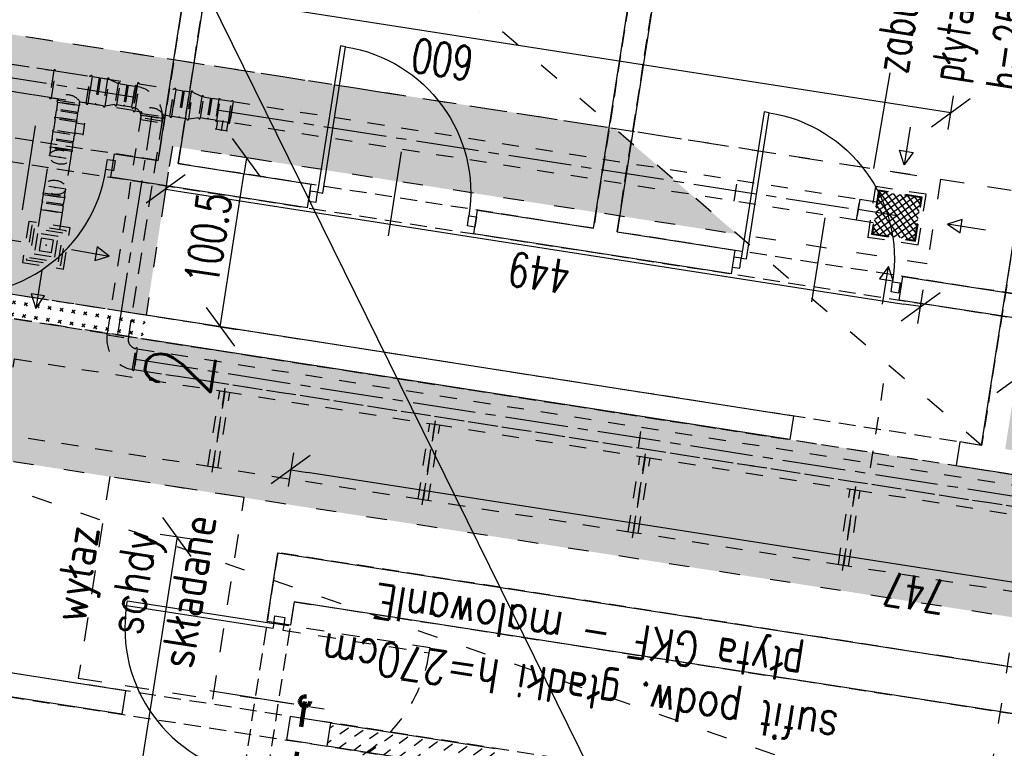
# Model space of a CAD drawing. Extents: x -38969 to 27108, y -24488 to 212598.
# Tile 144 of 256: x -8620 to -8041, y 35693 to 36121. Entities that reach past the tile are written whole.
import ezdxf
from ezdxf import colors
from ezdxf.entities.mleader import LeaderData, LeaderLine
from ezdxf.math import Vec2, Vec3

# ---------------------------------------------------------------- set-up
doc = ezdxf.new("R2010")
doc.units = 0
doc.header["$LTSCALE"] = 100
doc.header["$MEASUREMENT"] = 0
for name, pattern in [('0.5_0.5', [1, 0.5, -0.5]), ('0.7_0.7', [1.4, 0.7, -0.7]), ('ACAD_ISO03W100', [30, 12, -18]), ('CENTER', [0.55, 0.37, -0.06, 0.06, -0.06]), ('DASHED22', [0.15, 0.1, -0.05])]:
    doc.linetypes.add(name, pattern=pattern)
doc.layers.get('0').update_dxf_attribs({"linetype": 'CONTINUOUS'})
doc.layers.get('DEFPOINTS').update_dxf_attribs({"linetype": 'CONTINUOUS'})
for name, color, linetype in [('F_0-DIM', 6, 'CONTINUOUS'), ('F_0-MUR', 3, 'CONTINUOUS'), ('F_0-MUR istn', 200, 'CONTINUOUS'), ('F_0-NR POM', 3, 'CONTINUOUS'), ('F_0-POW', 123, 'DASHED22'), ('F_0-STOLARKA', 6, 'CONTINUOUS'), ('F_1-HAT', 6, 'CONTINUOUS'), ('F_1-mur', 3, 'CONTINUOUS'), ('F_1-MUR istn', 200, 'CONTINUOUS'), ('F_1-MUR wyburzany', 252, 'CONTINUOUS'), ('F_1-NR POM', 3, 'CONTINUOUS'), ('F_1-POMOCNICZA', 2, 'CONTINUOUS'), ('F_1-POW', 2, 'DASHED22'), ('F_1-sufit podw', 252, 'CONTINUOUS'), ('F_1-sufity TXT', 123, 'CONTINUOUS'), ('F_1-TXT', 123, 'CONTINUOUS'), ('F_1-WEN_WYC1-_OSIE', 2, 'CENTER'), ('F_1-WEN_WYC1-_ZLICZAC', 6, 'CONTINUOUS'), ('F_1-WENTYLACJA', 2, 'CONTINUOUS'), ('t_1-TXT', 123, 'CONTINUOUS')]:
    doc.layers.add(name, color=color, linetype=linetype)
doc.layers.add('F_0-MUR wyburzany', color=7, linetype='CONTINUOUS', true_color=0x888b74)
doc.layers.add('F_0-zw', color=7, linetype='CONTINUOUS', true_color=0x2424ff)
doc.styles.add('ROMANS', font='ROMANS.shx', dxfattribs={"width": 0.8})
doc.styles.get("Standard").update_dxf_attribs({"font": 'romans.shx', "width": 0.7})
doc.dimstyles.new('DIM100', dxfattribs={"dimscale": 10, "dimtxt": 2, "dimasz": 1, "dimexe": 0, "dimexo": 0, "dimgap": 0.5, "dimtad": 1, "dimdec": 4, "dimrnd": 0.5, "dimdsep": 46, "dimtxsty": 'Standard', "dimblk1": 'TICK1', "dimblk2": 'TICK1', "dimsah": 1, "dimcen": 0, "dimse1": 1, "dimse2": 1, "dimclrd": 6, "dimclre": 6, "dimclrt": 123, "dimadec": 0, "dimazin": 0, "dimtfac": 1, "dimtdec": 4, "dimtmove": 2, "dimatfit": 3, "dimldrblk": 'TICK1', "dimfxl": 1, "dimtolj": 1, "dimarcsym": 0})
pattern_1 = [(162.14471, (-7298.9845, 21519.5906), (-4.8908185, -4.9907935), [0, -6.25])]

# ---------------------------------------------------------------- blocks, each defined once
blk = doc.blocks.new('DR_1190L1')
at = {"color": 7}
blk.add_line((-15, 45), (35, 45), dxfattribs=at)
blk.add_lwpolyline([(4, 0), (4, 3), (91, 3), (91, 0), (4, 0)])
blk.add_arc((4, 3), 87, 0, 90, dxfattribs=at)
blk = doc.blocks.new('TICK1')
at = {"color": 0}
for p, q in [((-1, -1), (1, 1)), ((0, -1), (0, 1)), ((0, 0), (-1, 0))]:
    blk.add_line(p, q, dxfattribs=at)
blk = doc.blocks.new('*D1829')
at = {"layer": 'DEFPOINTS', "color": 0}
for p in [(-8460.79, 35856.67), (-8468.39, 35807.92), (-7730.29, 35692.93)]:
    blk.add_point(p, dxfattribs=at)
at = {"layer": 'F_0-DIM', "color": 6, "lineweight": -2, "transparency": 16777216}
blk.add_line((-7732.58, 35743.22), (-8450.91, 35855.13), dxfattribs=at)
at = {"layer": 'F_0-DIM', "color": 6, "lineweight": -2, "transparency": 16777216, "xscale": 10, "yscale": 10, "zscale": 10}
for p, rotation in [((-8460.79, 35856.67), 171.1447089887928), ((-7722.7, 35741.68), 351.1447089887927)]:
    blk.add_blockref('TICK1', p, dxfattribs=dict(at, rotation=rotation))
at = {"layer": 'F_0-DIM', "color": 123, "transparency": 16777216, "insert": (-8094.05, 35784.35), "char_height": 20, "attachment_point": 5, "rotation": 171.14471}
blk.add_mtext('\\A1;747', dxfattribs=at)
blk = doc.blocks.new('*D1831')
at = {"layer": 'DEFPOINTS', "color": 0}
for p in [(-8468.39, 35807.92), (-8575.5, 35509.86), (-8516.26, 35500.63)]:
    blk.add_point(p, dxfattribs=at)
at = {"layer": 'F_0-DIM', "color": 6, "lineweight": -2, "transparency": 16777216}
blk.add_line((-8529.16, 35807.27), (-8573.96, 35519.74), dxfattribs=at)
at = {"layer": 'F_0-DIM', "color": 6, "lineweight": -2, "transparency": 16777216, "xscale": 10, "yscale": 10, "zscale": 10}
for p, rotation in [((-8527.62, 35817.15), 81.14470898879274), ((-8575.5, 35509.86), 261.1447089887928)]:
    blk.add_blockref('TICK1', p, dxfattribs=dict(at, rotation=rotation))
at = {"layer": 'F_0-DIM', "color": 123, "transparency": 16777216, "insert": (-8566.38, 35665.81), "char_height": 20, "attachment_point": 5, "rotation": 81.14471}
blk.add_mtext('\\A1;311', dxfattribs=at)
blk = doc.blocks.new('*D1877')
at = {"layer": 'DEFPOINTS', "color": 0}
for p in [(-8034.48, 35910.15), (-8040.91, 35868.84), (-7939.14, 35852.99)]:
    blk.add_point(p, dxfattribs=at)
at = {"layer": 'F_1-sufity TXT', "color": 6, "lineweight": -2, "transparency": 16777216}
blk.add_line((-7942.59, 35895.83), (-8024.6, 35908.61), dxfattribs=at)
at = {"layer": 'F_1-sufity TXT', "color": 6, "lineweight": -2, "transparency": 16777216, "xscale": 10, "yscale": 10, "zscale": 10}
for p, rotation in [((-8034.48, 35910.15), 171.1447089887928), ((-7932.71, 35894.29), 351.1447089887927)]:
    blk.add_blockref('TICK1', p, dxfattribs=dict(at, rotation=rotation))
at = {"layer": 'F_1-sufity TXT', "color": 123, "transparency": 16777216, "insert": (-7910.53, 35875.66), "char_height": 20, "attachment_point": 5, "rotation": 171.14471}
blk.add_mtext('\\A1;103', dxfattribs=at)
blk = doc.blocks.new('*D1881')
at = {"layer": 'DEFPOINTS', "color": 0}
for p in [(-8530.37, 36046.86), (-8486.78, 36040.07), (-8545.85, 35947.51)]:
    blk.add_point(p, dxfattribs=at)
at = {"layer": 'F_1-sufity TXT', "color": 6, "lineweight": -2, "transparency": 16777216}
blk.add_line((-8500.72, 35950.6), (-8488.32, 36030.19), dxfattribs=at)
at = {"layer": 'F_1-sufity TXT', "color": 6, "lineweight": -2, "transparency": 16777216, "xscale": 10, "yscale": 10, "zscale": 10}
for p, rotation in [((-8486.78, 36040.07), 81.14470898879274), ((-8502.26, 35940.72), 261.1447089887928)]:
    blk.add_blockref('TICK1', p, dxfattribs=dict(at, rotation=rotation))
at = {"layer": 'F_1-sufity TXT', "color": 123, "transparency": 16777216, "insert": (-8509.34, 35992.7), "char_height": 20, "attachment_point": 5, "rotation": 81.14471}
blk.add_mtext('\\A1;100.5', dxfattribs=at)
blk = doc.blocks.new('*D1882')
at = {"layer": 'DEFPOINTS', "color": 0}
for p in [(-8530.37, 36046.86), (-8086.7, 35977.74), (-8090.62, 35952.56)]:
    blk.add_point(p, dxfattribs=at)
at = {"layer": 'F_1-sufity TXT', "color": 6, "lineweight": -2, "transparency": 16777216}
blk.add_line((-8524.41, 36020.14), (-8100.5, 35954.09), dxfattribs=at)
at = {"layer": 'F_1-sufity TXT', "color": 6, "lineweight": -2, "transparency": 16777216, "xscale": 10, "yscale": 10, "zscale": 10}
for p, rotation in [((-8534.29, 36021.68), 171.1447089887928), ((-8090.62, 35952.56), 351.1447089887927)]:
    blk.add_blockref('TICK1', p, dxfattribs=dict(at, rotation=rotation))
at = {"layer": 'F_1-sufity TXT', "color": 123, "transparency": 16777216, "insert": (-8314.76, 35972.3), "char_height": 20, "attachment_point": 5, "rotation": 171.14471}
blk.add_mtext('\\A1;449', dxfattribs=at)
blk = doc.blocks.new('*D1883')
at = {"layer": 'DEFPOINTS', "color": 0}
for p in [(-8665.7, 36158.93), (-8671.78, 36119.95), (-8078.93, 36027.59)]:
    blk.add_point(p, dxfattribs=at)
at = {"layer": 'F_1-sufity TXT', "color": 6, "lineweight": -2, "transparency": 16777216}
blk.add_line((-8082.74, 36068.1), (-8655.82, 36157.39), dxfattribs=at)
at = {"layer": 'F_1-sufity TXT', "color": 6, "lineweight": -2, "transparency": 16777216, "xscale": 10, "yscale": 10, "zscale": 10}
for p, rotation in [((-8665.7, 36158.93), 171.1447089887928), ((-8072.86, 36066.56), 351.1447089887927)]:
    blk.add_blockref('TICK1', p, dxfattribs=dict(at, rotation=rotation))
at = {"layer": 'F_1-sufity TXT', "color": 123, "transparency": 16777216, "insert": (-8371.59, 36097.93), "char_height": 20, "attachment_point": 5, "rotation": 171.14471}
blk.add_mtext('\\A1;600', dxfattribs=at)

msp = doc.modelspace()

# ---------------------------------------------------------------- hatches: boundary and pattern name
at = {"layer": 'F_1-HAT', "ltscale": 4}
h = msp.add_hatch(dxfattribs=at)
h.set_pattern_fill('DASH', color=256, scale=50, angle=135, style=0)
h.set_pattern_definition([(216.14471, (-5777.064, 30148.3204), (-1.360645, -8.7334784), [6.25, -6.25])])
h.paths.add_polyline_path([(-8437.40491, 35707.95963), (-8439.56007, 35694.1265), (-8342.7282, 35679.04044), (-8340.57305, 35692.87356)])
at = {"layer": 'F_1-MUR wyburzany', "linetype": '0.7_0.7', "ltscale": 0.15}
h = msp.add_hatch(dxfattribs=at)
h.set_pattern_fill('CROSS', color=256, scale=20, angle=135, style=0)
h.set_pattern_definition([(216.14471, (-6108.894, 31878.624), (-1.088516, -6.9867827), [2.5, -7.5]), (306.14471, (-6110.641, 31878.8964), (6.9867827, -1.088516), [2.5, -7.5])])
h.paths.add_polyline_path([(-8645.61878, 35963.21441), (-8647.66897, 35950.055), (-8547.87286, 35934.50712), (-8545.82267, 35947.66653)])
at = {"layer": 'F_1-sufit podw', "true_color": 0x0919f6}
h = msp.add_hatch(dxfattribs=at)
h.set_pattern_fill('DOTS', color=5, scale=100, angle=81, style=0)
h.set_pattern_definition(pattern_1)
h.paths.add_polyline_path([(-7551.29403, 35945.38224), (-7574.53888, 35796.18212), (-7513.2779, 35786.63788), (-7490.03305, 35935.838)])
h.paths.add_polyline_path([(-8017.66793, 36018.04165), (-8040.91278, 35868.84153), (-7939.14051, 35852.98577), (-7915.89566, 36002.18589)])
h.paths.add_polyline_path([(-8671.77708, 36119.94954), (-8695.02193, 35970.74942), (-8545.84729, 35947.50854), (-8530.36854, 36046.86089), (-8198.48244, 35995.15421), (-8270.59897, 36057.44741)])
h = msp.add_hatch(dxfattribs=at)
h.set_pattern_fill('DOTS', color=5, scale=100, angle=81, style=0)
h.set_pattern_definition(pattern_1)
h.paths.add_polyline_path([(-7609.78668, 34374.66406), (-7626.89901, 34264.82639), (-7224.22193, 34202.2048), (-7207.12696, 34311.9311), (-7266.41177, 34321.16747)])
h.paths.add_polyline_path([(-7722.95995, 33648.24666), (-7740.48125, 33535.7839), (-7563.61488, 33508.22874), (-7546.09357, 33620.69151)])
h.paths.add_polyline_path([(-7481.0379, 35200.85521), (-7498.18061, 35091.02227), (-7154.8057, 35037.52567), (-7095.52088, 35028.28931), (-7078.42591, 35138.01561)])
h.paths.add_polyline_path([(-7382.69303, 35832.11539), (-7411.38885, 35644.3044), (-7288.96763, 35625.23161), (-7259.72602, 35812.92273)])
h.paths.add_polyline_path([(-8697.17708, 35956.91629), (-8709.96397, 35874.84197), (-7515.12981, 35688.69103), (-7643.96718, 34861.73149), (-7550.34465, 34847.14543), (-7408.72038, 35756.1793)])
h.paths.add_polyline_path([(-7647.04597, 34841.96989), (-7756.53508, 34139.19971), (-8290.34353, 34222.36517), (-8331.25323, 33959.78091), (-8298.64658, 33954.70091), (-8302.34112, 33930.98698), (-8199.58077, 33914.97729), (-8168.94683, 34111.60526), (-7676.88285, 34034.94343), (-7553.42343, 34827.38383)])
h.paths.add_polyline_path([(-8739.52717, 33840.20506), (-8747.41839, 33789.55424), (-8572.53851, 33762.30858), (-8587.43033, 33666.72351), (-8506.39741, 33654.09886), (-8483.61438, 33800.33475)])
h.paths.add_polyline_path([(-8828.09011, 33828.40533), (-8832.08783, 33802.74544), (-8759.27535, 33791.40152), (-8755.27763, 33817.06141)])
h.paths.add_polyline_path([(-8867.48819, 33993.73331), (-8870.93588, 33971.60386), (-8734.51182, 33950.34947), (-8731.06413, 33972.47893)])
h.paths.add_polyline_path([(-8665.61465, 34126.23642), (-8685.78072, 33996.7979), (-8713.44697, 34001.1082), (-8718.21909, 33970.47771), (-8719.20717, 33970.63165), (-8737.6799, 33852.06202), (-8684.32356, 33843.74929), (-8664.00356, 33974.17589), (-8461.4471, 33942.61831), (-8457.59862, 33967.32032), (-8566.28745, 33984.25365), (-8547.04502, 34107.76369)])
h.paths.add_polyline_path([(-8683.68879, 34229.24659), (-8697.08152, 34143.28361), (-8675.62435, 34139.94065), (-8662.23162, 34225.90364)])
h.paths.add_polyline_path([(-8650.37465, 34224.05637), (-8663.76738, 34138.09338), (-8533.34078, 34117.77338), (-8524.57912, 34174.01127), (-8334.04251, 34144.32635), (-8357.76861, 33992.0373), (-8473.40129, 34010.05246), (-8477.67929, 33982.59358), (-8345.08635, 33961.93606), (-8312.45119, 34171.40909)])
at = {"layer": 'F_1-WEN_WYC1-_OSIE'}
h = msp.add_hatch(dxfattribs=at)
h.set_pattern_fill('_USER', color=256, scale=3.01, angle=216.14470899, double=1, pattern_type=0)
h.set_pattern_definition([(216.145, (-8104.5506, 36006.0486), (1.7754, -2.43066), []), (306.145, (-8104.5506, 36006.0486), (2.43066, 1.7754), [])])
h.paths.add_polyline_path([(-8090.21824, 36016.5171), (-8094.08212, 35991.71628), (-8118.88293, 35995.58016), (-8115.01905, 36020.38098)])

# ---------------------------------------------------------------- linework, layer by layer
at = {"layer": 'F_0-MUR'}
msp.add_lwpolyline([(-7041.66487, 33155.67776), (-8620.07486, 36360.86214)], dxfattribs=at)
at = {"layer": 'F_0-MUR istn'}
for p, q in [((-8538.72988, 36038.49745), (-8492.54806, 36334.92154)), ((-8282.81708, 35998.62714), (-8232.32496, 36322.71747)), ((-8218.49183, 36320.56232), (-8268.98396, 35996.47199)), ((-8486.38685, 36296.51529), (-8526.87292, 36036.65018)), ((-8566.57512, 36028.66675), (-8564.41997, 36042.49987)), ((-8564.41997, 36042.49987), (-8538.72988, 36038.49745)), ((-8526.87292, 36036.65018), (-8448.81457, 36024.48896)), ((-8450.96973, 36010.65584), (-8566.57512, 36028.66675)), ((-8450.96973, 36010.65584), (-8448.81457, 36024.48896)), ((-8353.14978, 35995.41584), (-8350.99462, 36009.24896)), ((-8350.99462, 36009.24896), (-8282.81708, 35998.62714)), ((-8201.97349, 35971.86311), (-8353.14978, 35995.41584)), ((-8268.98396, 35996.47199), (-8199.81834, 35985.69623)), ((-8199.81834, 35985.69623), (-8201.97349, 35971.86311)), ((-8103.16546, 35956.46916), (-8101.01031, 35970.30229)), ((-8101.01031, 35970.30229), (-8032.83277, 35959.68047)), ((-7923.33485, 35928.45219), (-8103.16546, 35956.46916)), ((-8474.69782, 35767.4091), (-8468.3863, 35807.92039)), ((-8468.3863, 35807.92039), (-7730.29033, 35692.92764)), ((-8458.70954, 35779.08707), (-8460.86469, 35765.25394)), ((-7760.13678, 35670.2519), (-8458.70954, 35779.08707)), ((-8460.86469, 35765.25394), (-8474.69782, 35767.4091))]:
    msp.add_line(p, q, dxfattribs=at)
at = {"layer": 'F_0-MUR wyburzany', "linetype": '0.7_0.7', "ltscale": 0.15}
for p, q in [((-8464.89399, 35765.37566), (-8465.3558, 35762.41142)), ((-8378.931, 35751.98293), (-8464.89399, 35765.37566)), ((-8465.3558, 35762.41142), (-8379.39282, 35749.01869)), ((-8379.39282, 35749.01869), (-8378.931, 35751.98293)), ((-8490.59478, 35723.8369), (-8441.19077, 35716.13993))]:
    msp.add_line(p, q, dxfattribs=at)
msp.add_arc((-8465.3558, 35762.41142), 87, 261.14470899, 351.14470899, dxfattribs=at)
at = {"layer": 'F_0-POW', "color": 1}
for points in [[(-8684.96576, 36061.28048), (-8637.8603, 36363.63305), (-8620.07486, 36360.86214), (-8616.68819, 36382.59991), (-8488.23775, 36362.58778), (-8538.72988, 36038.49745)], [(-8526.87292, 36036.65018), (-8486.38685, 36296.51529), (-8460.69676, 36292.51287), (-8450.6907, 36356.73809), (-8232.32496, 36322.71747), (-8282.81708, 35998.62714)], [(-8268.98396, 35996.47199), (-8218.49183, 36320.56232), (-7982.34064, 36283.7708), (-8032.83277, 35959.68047)], [(-8766.24577, 35539.57409), (-8687.12091, 36047.44736), (-7699.04063, 35893.50794), (-7646.39335, 36231.4314), (-7453.71769, 36201.41322), (-7696.17227, 34645.18676), (-7888.84792, 34675.20495), (-7730.29033, 35692.92764), (-8468.3863, 35807.92039), (-8516.26146, 35500.62742)], [(-8506.5847, 35471.7941), (-8458.70954, 35779.08707), (-7760.13678, 35670.2519), (-7797.698, 35429.16031), (-7811.53112, 35431.31546), (-7850.63173, 35180.34307), (-8517.58593, 35284.25217), (-8513.5835, 35309.94226), (-8531.36895, 35312.71317), (-8517.5144, 35401.6404), (-8490.83623, 35397.48403), (-8479.90653, 35467.63773)]]:
    msp.add_lwpolyline(points, close=True, dxfattribs=at)
at = {"layer": 'F_0-STOLARKA'}
for points in [[(-8564.97128, 36032.46513), (-8569.41764, 36033.15786), (-8568.49401, 36039.08634), (-8564.04764, 36038.39361)], [(-8450.35397, 36014.60816), (-8445.90761, 36013.91543), (-8444.98397, 36019.84391), (-8449.43033, 36020.53664)], [(-8352.53402, 35999.36816), (-8356.98038, 36000.06088), (-8356.05674, 36005.98937), (-8351.61038, 36005.29664)], [(-8201.35773, 35975.81543), (-8196.91137, 35975.1227), (-8195.98774, 35981.05118), (-8200.4341, 35981.74391)], [(-8103.53779, 35960.57542), (-8107.98415, 35961.26815), (-8107.06051, 35967.19663), (-8102.61415, 35966.50391)], [(-8464.20126, 35769.82202), (-8464.89399, 35765.37566), (-8470.82247, 35766.2993), (-8470.12974, 35770.74566)]]:
    msp.add_lwpolyline(points, close=True, dxfattribs=at)
at = {"layer": 'F_0-zw', "color": 172, "linetype": '0.5_0.5', "lineweight": 100, "ltscale": 0.3, "true_color": 0x0606e5}
msp.add_lwpolyline([(-8452.43739, 35720.42227), (-8462.52402, 35655.67992), (-8501.28465, 35661.71869)], dxfattribs=at)
msp.add_circle((-8452.43739, 35720.42227), 3, dxfattribs=at)
at = {"layer": 'F_1-mur'}
for p, q in [((-8437.40491, 35707.95963), (-8340.57305, 35692.87356)), ((-8448.45279, 35695.51196), (-8462.28591, 35697.66711)), ((-8342.7282, 35679.04044), (-8439.56007, 35694.1265))]:
    msp.add_line(p, q, dxfattribs=at)
at = {"layer": 'F_1-MUR istn'}
for p, q in [((-8054.7459, 35870.99668), (-7991.01498, 36280.06192)), ((-8165.41089, 35888.23789), (-8545.84729, 35947.50854)), ((-8167.56605, 35874.40477), (-8548.00244, 35933.67541)), ((-8165.41089, 35888.23789), (-8167.56605, 35874.40477)), ((-8067.59094, 35872.99789), (-8069.7461, 35859.16477)), ((-8054.7459, 35870.99668), (-8067.59094, 35872.99789)), ((-8069.7461, 35859.16477), (-8039.11561, 35854.39264)), ((-8557.95071, 35726.74024), (-8728.8886, 35753.37175)), ((-8560.10586, 35712.90711), (-8731.04375, 35739.53863)), ((-8557.95071, 35726.74024), (-8560.10586, 35712.90711)), ((-8461.11884, 35711.65417), (-8463.27399, 35697.82105)), ((-8437.40491, 35707.95963), (-8461.11884, 35711.65417)), ((-8437.40491, 35707.95963), (-8439.56007, 35694.1265)), ((-8462.28591, 35697.66711), (-8463.27399, 35697.82105)), ((-8448.45279, 35695.51196), (-8439.56007, 35694.1265))]:
    msp.add_line(p, q, dxfattribs=at)
at = {"layer": 'F_1-MUR wyburzany', "linetype": '0.7_0.7', "ltscale": 0.15}
for p, q in [((-8549.1892, 35948.0292), (-8638.91981, 35962.00891)), ((-8550.77339, 35934.10712), (-8641.41951, 35948.22946))]:
    msp.add_line(p, q, dxfattribs=at)
at = {"layer": 'F_1-POMOCNICZA', "linetype": '0.7_0.7', "ltscale": 0.2}
for p, q in [((-8671.77708, 36119.94954), (-8410.92388, 36079.30954)), ((-8410.92388, 36079.30954), (-7746.93393, 35975.86225))]:
    msp.add_line(p, q, dxfattribs=at)
msp.add_lwpolyline([(-8506.64538, 35721.84448), (-8488.17265, 35840.41411), (-8567.21907, 35852.72927), (-8585.6918, 35734.15963)], close=True, dxfattribs=at)
at = {"layer": 'F_1-POW', "color": 1}
for points in [[(-8695.02193, 35970.74942), (-8650.28579, 36257.8942), (-8010.00976, 36158.14146), (-8054.7459, 35870.99668)], [(-7728.73615, 34868.86582), (-7664.48319, 35281.28188), (-7786.40365, 35300.27665), (-7739.82023, 35599.2784), (-8728.8886, 35753.37175), (-8697.17708, 35956.91629), (-7408.72038, 35756.1793), (-7551.26828, 34841.21695)], [(-8731.04375, 35739.53863), (-8282.94934, 35669.72711), (-8298.35098, 35570.86969), (-8334.41591, 35576.48848), (-8363.46143, 35390.18022), (-8492.88105, 35410.34334), (-8484.32067, 35465.28925), (-8521.71654, 35471.1154), (-8530.12574, 35416.14593), (-8775.47201, 35454.37001)]]:
    msp.add_lwpolyline(points, close=True, dxfattribs=at)
at = {"layer": 'F_1-sufit podw', "color": 3, "linetype": 'ACAD_ISO03W100', "ltscale": 0.01}
for points in [[(-8054.7459, 35870.99668), (-8619.39465, 36358.73204)], [(-8671.77708, 36119.94954), (-8078.9289, 36027.58589), (-8086.69501, 35977.73812), (-8530.36854, 36046.86089), (-8545.84729, 35947.50854), (-8695.02193, 35970.74942), (-8671.77708, 36119.94954)], [(-8062.92245, 35649.61658), (-8709.96397, 35874.84197)], [(-8054.02976, 35648.23113), (-8035.10513, 35769.70135)]]:
    msp.add_lwpolyline(points, dxfattribs=at)
msp.add_lwpolyline([(-7643.96718, 34861.73149), (-7515.12981, 35688.69103), (-8709.96397, 35874.84197), (-8697.17708, 35956.91629), (-7408.72038, 35756.1793), (-7550.34465, 34847.14543)], close=True, dxfattribs=at)
at = {"layer": 'F_1-WEN_WYC1-_OSIE'}
for p, q in [((-8749.5427, 36106.53612), (-8552.17366, 36075.78672)), ((-8562.37706, 35935.91493), (-8542.39954, 36064.14331)), ((-8504.05415, 36068.28987), (-8495.65547, 36066.98139)), ((-8495.65547, 36066.98139), (-8127.32584, 36009.59693)), ((-8500.73996, 36061.95417), (-8501.6636, 36056.02569)), ((-8104.55059, 36006.04863), (-8127.32584, 36009.59693)), ((-8551.9503, 35921.63968), (-8022.03065, 35839.08007))]:
    msp.add_line(p, q, dxfattribs=at)
at = {"layer": 'F_1-WEN_WYC1-_ZLICZAC', "linetype": '0.5_0.5', "ltscale": 0.2}
for p, q in [((-8598.99249, 36091.17744), (-8578.57875, 36087.99705)), ((-8573.42097, 36087.19349), (-8575.884, 36071.3842)), ((-8572.63051, 36087.07034), (-8575.09354, 36071.26105)), ((-8567.47273, 36086.26677), (-8562.2484, 36083.68173)), ((-8557.09062, 36082.87816), (-8559.01486, 36070.52716)), ((-8556.30015, 36082.75501), (-8558.2244, 36070.40401)), ((-8549.8355, 36083.51895), (-8529.42176, 36080.33856)), ((-8524.26398, 36079.535), (-8526.72701, 36063.72572)), ((-8523.47351, 36079.41185), (-8525.93654, 36063.60256)), ((-8518.31573, 36078.60829), (-8513.0914, 36076.02324)), ((-8564.17264, 36071.33072), (-8569.93576, 36070.45749)), ((-8507.93362, 36075.21968), (-8509.85787, 36062.86867)), ((-8507.14316, 36075.09653), (-8509.0674, 36062.74552)), ((-8502.22746, 36074.33068), (-8495.55792, 36073.29159)), ((-8586.13533, 36065.99808), (-8598.48633, 36067.92233)), ((-8586.01218, 36066.78855), (-8598.36318, 36068.71279)), ((-8599.25218, 36063.00663), (-8600.29127, 36056.33709)), ((-8586.90118, 36061.08239), (-8587.94027, 36054.41284)), ((-8586.95891, 36060.71186), (-8582.01851, 36059.94216)), ((-8581.92614, 36060.53501), (-8583.03451, 36053.42083)), ((-8515.01564, 36063.67224), (-8520.77876, 36062.799)), ((-8503.78117, 36061.92195), (-8504.55087, 36056.98155)), ((-8504.1517, 36061.97967), (-8497.48216, 36060.94058)), ((-8497.85269, 36060.99831), (-8498.62239, 36056.05791)), ((-8587.88254, 36054.78337), (-8582.94214, 36054.01368)), ((-8505.14372, 36057.07391), (-8498.02954, 36055.96555)), ((-8588.82927, 36048.70668), (-8601.18027, 36050.63092)), ((-8588.70612, 36049.49714), (-8601.05712, 36051.42139)), ((-8601.94612, 36045.71522), (-8602.61191, 36041.44178)), ((-8589.59512, 36043.79098), (-8590.26091, 36039.51753)), ((-8606.04861, 36019.38288), (-8605.38282, 36023.65633)), ((-8200.1935, 36014.62406), (-8198.26926, 36026.97507)), ((-8593.6976, 36017.45864), (-8593.03182, 36021.73209)), ((-8594.58661, 36011.75248), (-8606.93761, 36013.67672)), ((-8594.46345, 36012.54294), (-8606.81446, 36014.46718)), ((-8509.48568, 35858.62359), (-8502.55841, 35903.0872)), ((-8509.48568, 35858.62359), (-8502.55841, 35903.0872)), ((-8506.98326, 35855.19753), (-8499.13235, 35905.58962)), ((-8506.98326, 35855.19753), (-8499.13235, 35905.58962)), ((-8506.98326, 35855.19753), (-8499.13235, 35905.58962)), ((-8506.98326, 35855.19753), (-8499.13235, 35905.58962)), ((-8503.5572, 35857.69995), (-8496.62993, 35902.16356)), ((-8503.5572, 35857.69995), (-8496.62993, 35902.16356)), ((-8120.04153, 35857.89204), (-8112.34455, 35907.29606)), ((-8120.04153, 35857.89204), (-8112.34455, 35907.29606)), ((-8383.47322, 35835.9551), (-8375.62231, 35886.34719)), ((-8383.47322, 35835.9551), (-8375.62231, 35886.34719)), ((-8383.47322, 35835.9551), (-8375.62231, 35886.34719)), ((-8383.47322, 35835.9551), (-8375.62231, 35886.34719)), ((-8385.97565, 35839.38116), (-8379.04837, 35883.84477)), ((-8385.97565, 35839.38116), (-8379.04837, 35883.84477)), ((-8380.04716, 35838.45752), (-8373.11989, 35882.92114)), ((-8380.04716, 35838.45752), (-8373.11989, 35882.92114)), ((-8256.48834, 35869.28236), (-8254.5641, 35881.63336)), ((-8256.48834, 35869.28236), (-8254.5641, 35881.63336)), ((-8262.46561, 35820.13873), (-8255.53834, 35864.60234)), ((-8262.46561, 35820.13873), (-8255.53834, 35864.60234)), ((-8259.96319, 35816.71267), (-8252.11228, 35867.10477)), ((-8259.96319, 35816.71267), (-8252.11228, 35867.10477)), ((-8259.96319, 35816.71267), (-8252.11228, 35867.10477)), ((-8259.96319, 35816.71267), (-8252.11228, 35867.10477)), ((-8256.53713, 35819.2151), (-8249.60985, 35863.67871)), ((-8256.53713, 35819.2151), (-8249.60985, 35863.67871)), ((-8138.95557, 35800.89631), (-8132.0283, 35845.35992)), ((-8138.95557, 35800.89631), (-8132.0283, 35845.35992)), ((-8136.45315, 35797.47025), (-8128.60224, 35847.86234)), ((-8136.45315, 35797.47025), (-8128.60224, 35847.86234)), ((-8136.45315, 35797.47025), (-8128.60224, 35847.86234)), ((-8136.45315, 35797.47025), (-8128.60224, 35847.86234)), ((-8133.02709, 35799.97267), (-8126.09982, 35844.43628)), ((-8133.02709, 35799.97267), (-8126.09982, 35844.43628))]:
    msp.add_line(p, q, dxfattribs=at)
for points in [[(-8785.00364, 36103.9643), (-8782.54061, 36119.77359), (-8600.09914, 36091.34985), (-8602.56217, 36075.54057)], [(-8750.77421, 36098.63148), (-8748.31118, 36114.44076), (-8550.94215, 36083.69137), (-8553.40518, 36067.88208)], [(-8496.61759, 36060.80589), (-8494.69335, 36073.15689), (-8126.36372, 36015.77244), (-8128.28796, 36003.42143)], [(-8556.20156, 35934.95281), (-8568.55257, 35936.87705), (-8548.57504, 36065.10544), (-8536.22403, 36063.18119)], [(-8548.95989, 36062.63523), (-8536.60888, 36060.71099), (-8556.20156, 35934.95281), (-8568.55257, 35936.87705)], [(-8602.61191, 36041.44178), (-8590.26091, 36039.51753), (-8593.03182, 36021.73209), (-8605.38282, 36023.65633)], [(-8087.36319, 36018.60245), (-8117.10441, 36023.23603), (-8121.73798, 35993.49481), (-8091.99677, 35988.86123)], [(-8089.64723, 36016.93417), (-8115.43612, 36020.95199), (-8119.45394, 35995.16309), (-8093.66505, 35991.14527)], [(-8089.64723, 36016.93417), (-8115.43612, 36020.95199), (-8119.45394, 35995.16309), (-8093.66505, 35991.14527)], [(-8090.21824, 36016.5171), (-8115.01905, 36020.38098), (-8118.88293, 35995.58016), (-8094.08212, 35991.71628)], [(-8594.29231, 35974.6651), (-8590.52079, 35998.87307), (-8614.72876, 36002.64458), (-8618.50027, 35978.43662)], [(-8595.96059, 35976.94914), (-8592.80483, 35997.20479), (-8613.06048, 36000.36055), (-8616.21623, 35980.1049)], [(-8597.35777, 35978.86202), (-8594.71771, 35995.8076), (-8611.66329, 35998.44766), (-8614.30335, 35981.50209)], [(-8599.40142, 35981.65997), (-8597.51566, 35993.76396), (-8609.61964, 35995.64971), (-8611.5054, 35983.54573)], [(-8601.44506, 35984.45792), (-8600.31361, 35991.72031), (-8607.576, 35992.85177), (-8608.70745, 35985.58938)], [(-8552.91242, 35915.46418), (-8550.98818, 35927.81518), (-8028.46782, 35846.40836), (-8030.39206, 35834.05736)], [(-8552.91242, 35915.46418), (-8550.98818, 35927.81518), (-8021.06852, 35845.25558), (-8022.99277, 35832.90457)], [(-8623.1042, 35921.86781), (-8499.59417, 35902.62538), (-8506.52144, 35858.16177), (-8630.03148, 35877.40419)], [(-8623.1042, 35921.86781), (-8499.59417, 35902.62538), (-8506.52144, 35858.16177), (-8630.03148, 35877.40419)], [(-8499.59417, 35902.62538), (-8376.08413, 35883.38295), (-8383.0114, 35838.91934), (-8506.52144, 35858.16177)], [(-8499.59417, 35902.62538), (-8376.08413, 35883.38295), (-8383.0114, 35838.91934), (-8506.52144, 35858.16177)], [(-8376.08413, 35883.38295), (-8252.57409, 35864.14053), (-8259.50137, 35819.67691), (-8383.0114, 35838.91934)], [(-8376.08413, 35883.38295), (-8252.57409, 35864.14053), (-8259.50137, 35819.67691), (-8383.0114, 35838.91934)], [(-8252.57409, 35864.14053), (-8129.06406, 35844.8981), (-8135.99133, 35800.43449), (-8259.50137, 35819.67691)], [(-8252.57409, 35864.14053), (-8129.06406, 35844.8981), (-8135.99133, 35800.43449), (-8259.50137, 35819.67691)], [(-8129.06406, 35844.8981), (-8005.55402, 35825.65567), (-8012.4813, 35781.19206), (-8135.99133, 35800.43449)], [(-8129.06406, 35844.8981), (-8005.55402, 35825.65567), (-8012.4813, 35781.19206), (-8135.99133, 35800.43449)]]:
    msp.add_lwpolyline(points, close=True, dxfattribs=at)
for points in [[(-8600.09914, 36091.34985), (-8602.56217, 36075.54057, 1), (-8601.45552, 36075.36815), (-8598.99249, 36091.17744, 1)], [(-8577.4721, 36087.82464), (-8579.93513, 36072.01535, -1), (-8581.04178, 36072.18777), (-8578.57875, 36087.99705, -1)], [(-8577.4721, 36087.82464), (-8573.42097, 36087.19349, 1), (-8572.63051, 36087.07034), (-8568.57938, 36086.43918), (-8571.04241, 36070.6299), (-8575.09354, 36071.26105, 1), (-8575.884, 36071.3842), (-8579.93513, 36072.01535)], [(-8568.57938, 36086.43918), (-8571.04241, 36070.6299, 1), (-8569.93576, 36070.45749), (-8567.47273, 36086.26677, 1)], [(-8563.06599, 36071.15831), (-8561.14175, 36083.50932, 1), (-8562.2484, 36083.68173), (-8564.17264, 36071.33072, 1)], [(-8561.14175, 36083.50932), (-8557.09062, 36082.87816, 1), (-8556.30015, 36082.75501), (-8552.24902, 36082.12386), (-8554.17327, 36069.77286), (-8558.2244, 36070.40401, 1), (-8559.01486, 36070.52716), (-8563.06599, 36071.15831)], [(-8554.17327, 36069.77286), (-8552.24902, 36082.12386, -1), (-8551.38445, 36081.98916), (-8553.3087, 36069.63816, -1)], [(-8550.94215, 36083.69137), (-8553.40518, 36067.88208, 1), (-8552.29853, 36067.70967), (-8549.8355, 36083.51895, 1)], [(-8528.31511, 36080.16615), (-8530.77814, 36064.35687, -1), (-8531.88479, 36064.52928), (-8529.42176, 36080.33856, -1)], [(-8528.31511, 36080.16615), (-8524.26398, 36079.535, 1), (-8523.47351, 36079.41185), (-8519.42238, 36078.7807), (-8521.88541, 36062.97141), (-8525.93654, 36063.60256, 1), (-8526.72701, 36063.72572), (-8530.77814, 36064.35687)], [(-8519.42238, 36078.7807), (-8521.88541, 36062.97141, 1), (-8520.77876, 36062.799), (-8518.31573, 36078.60829, 1)], [(-8513.90899, 36063.49983), (-8511.98475, 36075.85083, 1), (-8513.0914, 36076.02324), (-8515.01564, 36063.67224, 1)], [(-8511.98475, 36075.85083), (-8507.93362, 36075.21968, 1), (-8507.14316, 36075.09653), (-8503.09203, 36074.46538), (-8505.01627, 36062.11437), (-8509.0674, 36062.74552, 1), (-8509.85787, 36062.86867), (-8513.90899, 36063.49983)], [(-8585.38103, 36070.83968), (-8586.01218, 36066.78855, 1), (-8586.13533, 36065.99808), (-8586.76648, 36061.94696), (-8599.11749, 36063.8712), (-8598.48633, 36067.92233, 1), (-8598.36318, 36068.71279), (-8597.73203, 36072.76392)], [(-8585.38103, 36070.83968), (-8597.73203, 36072.76392, -1), (-8597.55962, 36073.87057), (-8585.20862, 36071.94633, -1)], [(-8503.09203, 36074.46538), (-8505.01627, 36062.11437, 1), (-8504.1517, 36061.97967), (-8502.22746, 36074.33068, 1)], [(-8494.69335, 36073.15689), (-8496.61759, 36060.80589, -1), (-8497.48216, 36060.94058), (-8495.55792, 36073.29159, -1)], [(-8536.22403, 36063.18119), (-8548.57504, 36065.10544, -1), (-8548.40263, 36066.21209), (-8536.05162, 36064.28784, -1)], [(-8599.11749, 36063.8712), (-8586.76648, 36061.94696, -1), (-8586.90118, 36061.08239), (-8599.25218, 36063.00663, -1)], [(-8548.95989, 36062.63523), (-8536.60888, 36060.71099, 1), (-8536.47419, 36061.57556), (-8548.82519, 36063.4998, 1)], [(-8588.07497, 36053.54827), (-8588.70612, 36049.49714, 1), (-8588.82927, 36048.70668), (-8589.46042, 36044.65555), (-8601.81143, 36046.57979), (-8601.18027, 36050.63092, 1), (-8601.05712, 36051.42139), (-8600.42597, 36055.47252)], [(-8600.42597, 36055.47252), (-8588.07497, 36053.54827, 1), (-8587.94027, 36054.41284), (-8600.29127, 36056.33709, 1)], [(-8601.81143, 36046.57979), (-8589.46042, 36044.65555, -1), (-8589.59512, 36043.79098), (-8601.94612, 36045.71522, -1)], [(-8593.8323, 36016.59407), (-8594.46345, 36012.54294, 1), (-8594.58661, 36011.75248), (-8595.21776, 36007.70135), (-8607.56876, 36009.62559), (-8606.93761, 36013.67672, 1), (-8606.81446, 36014.46718), (-8606.18331, 36018.51831)], [(-8593.8323, 36016.59407), (-8606.18331, 36018.51831, -1), (-8606.04861, 36019.38288), (-8593.6976, 36017.45864, -1)], [(-8556.20156, 35934.95281), (-8568.55257, 35936.87705, 1), (-8568.68726, 35936.01248), (-8556.33626, 35934.08824, 1)], [(-8556.20156, 35934.95281), (-8568.55257, 35936.87705, 1), (-8568.68726, 35936.01248), (-8556.33626, 35934.08824, 1)], [(-8550.98818, 35927.81518), (-8552.91242, 35915.46418, -1), (-8553.777, 35915.59888), (-8551.85275, 35927.94988, -1)], [(-8550.98818, 35927.81518), (-8552.91242, 35915.46418, -1), (-8553.777, 35915.59888), (-8551.85275, 35927.94988, -1)]]:
    msp.add_lwpolyline(points, format="xyb", close=True, dxfattribs=at)
for points in [[(-8597.89843, 36074.81397, -0.475482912), (-8584.59887, 36072.74195)], [(-8601.45552, 36075.36815), (-8597.89843, 36074.81397, -0.414213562), (-8597.49804, 36074.2658), (-8597.55962, 36073.87057)], [(-8581.04178, 36072.18777), (-8584.59887, 36072.74195, 0.414213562), (-8585.14704, 36072.34156), (-8585.20862, 36071.94633)], [(-8552.29853, 36067.70967), (-8548.74144, 36067.15549, -0.414213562), (-8548.34105, 36066.60732), (-8548.40263, 36066.21209)], [(-8548.74144, 36067.15549, -0.475482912), (-8535.44188, 36065.08346)], [(-8531.88479, 36064.52928), (-8535.44188, 36065.08346, 0.414213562), (-8535.99005, 36064.68307), (-8536.05162, 36064.28784)]]:
    msp.add_lwpolyline(points, format="xyb", dxfattribs=at)
for points in [[(-8118.40715, 36001.88204), (-8128.28796, 36003.42143), (-8126.36372, 36015.77244), (-8116.48291, 36014.23304)], [(-8609.10815, 35999.74479), (-8607.56876, 36009.62559), (-8595.21776, 36007.70135), (-8596.75715, 35997.82055)]]:
    msp.add_lwpolyline(points, dxfattribs=at)
for centre, radius, start, end in [((-8554.13612, 36064.32723), 17.875, 351.14470899, 81.14470899), ((-8554.13612, 36064.32723), 5.375, 351.14470899, 81.14470899), ((-8551.02533, 35933.26081), 17.875, 171.14470899, 261.14470899), ((-8551.02533, 35933.26081), 17.875, 171.14470899, 261.14470899), ((-8551.02533, 35933.26081), 5.375, 171.14470899, 261.14470899), ((-8551.02533, 35933.26081), 5.375, 171.14470899, 261.14470899)]:
    msp.add_arc(centre, radius, start, end, dxfattribs=at)
for centre, major_axis in [((-8596.43641, 36040.47965), (-6.1755, 0.96212)), ((-8599.20732, 36022.69421), (6.1755, -0.96212))]:
    msp.add_ellipse(centre, major_axis=major_axis, ratio=0.666666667, dxfattribs=at)
for p in [(-8601.33065, 36083.44521), (-8601.33065, 36083.44521), (-8578.70362, 36079.92), (-8578.70362, 36079.92), (-8569.81089, 36078.53454), (-8569.81089, 36078.53454), (-8562.10387, 36077.33381), (-8562.10387, 36077.33381), (-8553.21114, 36075.94836), (-8553.21114, 36075.94836), (-8552.17366, 36075.78672), (-8552.17366, 36075.78672), (-8591.55653, 36071.8018), (-8591.55653, 36071.8018), (-8529.54662, 36072.26151), (-8529.54662, 36072.26151), (-8520.6539, 36070.87606), (-8520.6539, 36070.87606), (-8542.39954, 36064.14331), (-8542.39954, 36064.14331), (-8512.94687, 36069.67533), (-8512.94687, 36069.67533), (-8504.05415, 36068.28987), (-8504.05415, 36068.28987), (-8495.65547, 36066.98139), (-8495.65547, 36066.98139), (-8592.94198, 36062.90908), (-8592.94198, 36062.90908), (-8542.78438, 36061.67311), (-8542.78438, 36061.67311), (-8594.25047, 36054.51039), (-8594.25047, 36054.51039), (-8595.63592, 36045.61767), (-8595.63592, 36045.61767), (-8596.43641, 36040.47965), (-8599.20732, 36022.69421), (-8600.0078, 36017.55619), (-8600.0078, 36017.55619), (-8601.39326, 36008.66347), (-8601.39326, 36008.66347), (-8127.32584, 36009.59693), (-8127.32584, 36009.59693), (-8104.55059, 36006.04863), (-8604.51053, 35988.65484), (-8562.37706, 35935.91493), (-8562.37706, 35935.91493), (-8562.37706, 35935.91493), (-8562.37706, 35935.91493), (-8551.9503, 35921.63968), (-8551.9503, 35921.63968), (-8551.9503, 35921.63968), (-8551.9503, 35921.63968), (-8503.0578, 35880.39357), (-8503.0578, 35880.39357), (-8503.0578, 35880.39357), (-8503.0578, 35880.39357), (-8379.54777, 35861.15115), (-8379.54777, 35861.15115), (-8379.54777, 35861.15115), (-8379.54777, 35861.15115), (-8256.03773, 35841.90872), (-8256.03773, 35841.90872), (-8256.03773, 35841.90872), (-8256.03773, 35841.90872), (-8132.5277, 35822.66629), (-8132.5277, 35822.66629), (-8132.5277, 35822.66629), (-8132.5277, 35822.66629)]:
    msp.add_point(p, dxfattribs=at)
at = {"layer": 'F_1-WENTYLACJA', "ltscale": 0.15}
for points in [[(-8096.75724, 36058.15753), (-8100.21337, 36035.97391), (-8102.93417, 36044.49431), (-8095.02953, 36043.26279), (-8100.21337, 36035.97391)], [(-8052.54056, 35997.62062), (-8074.72419, 36001.07675), (-8067.4353, 35995.89291), (-8066.20379, 36003.79756), (-8074.72419, 36001.07675)], [(-8619.51609, 35990.66762), (-8641.69972, 35994.12375), (-8633.17932, 35996.84456), (-8634.41083, 35988.93992), (-8641.69972, 35994.12375)], [(-8589.56893, 35986.21831), (-8567.45514, 35982.34037), (-8574.64399, 35987.66206), (-8576.02581, 35979.78231), (-8567.45514, 35982.34037)], [(-8607.15797, 35973.74816), (-8610.6141, 35951.56454), (-8605.43027, 35958.85342), (-8613.33491, 35960.08494), (-8610.6141, 35951.56454)], [(-8112.9786, 35954.03861), (-8109.52247, 35976.22223), (-8114.7063, 35968.93335), (-8106.80166, 35967.70183), (-8109.52247, 35976.22223)]]:
    msp.add_lwpolyline(points, dxfattribs=at)

# ---------------------------------------------------------------- block references
at = {"layer": 'F_0-STOLARKA', "xscale": -1, "rotation": 261.1447089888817}
for p in [(-8445.59973, 36015.89159), (-8196.60349, 35977.09886)]:
    msp.add_blockref('DR_1190L1', p, dxfattribs=at)
at = {"layer": 'F_0-STOLARKA'}
for p, rotation in [((-8657.72911, 36050.96473), 261.1447089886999), ((-8466.87015, 35765.68354), 171.1447089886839)]:
    msp.add_blockref('DR_1190L1', p, dxfattribs=dict(at, rotation=rotation))

# ---------------------------------------------------------------- texts
at = {"layer": 'F_0-NR POM', "color": 3, "style": 'ROMANS', "width": 0.8}
msp.add_text('2', height=40, rotation=81.14470899, dxfattribs=at).set_placement((-8508.6336, 35898.25091))
at = {"layer": 'F_1-NR POM', "color": 3, "style": 'ROMANS', "width": 0.8}
msp.add_text('1.18', height=50, rotation=81.14470899, dxfattribs=at).set_placement((-8228.17922, 36114.47331))
at = {"layer": 'F_1-sufity TXT', "color": 4, "char_height": 20, "attachment_point": 5, "style": 'ROMANS'}
for s, insert, width, rotation in [('{\\C256;wyłaz\\Pschdy\\Pskładane}', (-8553.92357, 35790.43814), 242.1062337, 81.14470899), ('{\\C256;sufit podw. gładki h=270cm\\Ppłyta GKF - malowanIE}', (-8287.97734, 35746.88864), 434.1324511, 171.14470899)]:
    msp.add_mtext(s, dxfattribs=dict(at, insert=insert, width=width, rotation=rotation))

# ---------------------------------------------------------------- dimensions: what is measured, and where the dimension line sits
at = {"layer": 'F_0-DIM'}
for base, p1, p2, angle, picture, middle in [((-8460.79101, 35856.67178), (-7730.29033, 35692.92764), (-8468.3863, 35807.92039), 171.14470899, '*D1829', (-8094.05211, 35784.35421)), ((-8575.49651, 35509.85603), (-8468.3863, 35807.92039), (-8516.26146, 35500.62742), 81.14470899, '*D1831', (-8566.38013, 35665.8116))]:
    dim = msp.add_linear_dim(base=base, p1=p1, p2=p2, angle=angle, dimstyle='DIM100', dxfattribs=at)
    dim.commit()
    dim.dimension.update_dxf_attribs({"geometry": picture, "text_midpoint": middle})
at = {"layer": 'F_1-sufity TXT'}
for base, p1, p2, angle, picture, middle in [((-8665.70431, 36158.92838), (-8078.9289, 36027.58589), (-8671.77708, 36119.94954), 171.14470899, '*D1883', (-8371.58932, 36097.92535)), ((-8486.78039, 36040.07001), (-8545.84729, 35947.50854), (-8530.36854, 36046.86089), 81.14470899, '*D1881', (-8509.34096, 35992.70292)), ((-8090.61843, 35952.5551), (-8530.36854, 36046.86089), (-8086.69501, 35977.73812), 171.14470899, '*D1882', (-8314.76429, 35972.29528))]:
    dim = msp.add_linear_dim(base=base, p1=p1, p2=p2, angle=angle, dimstyle='DIM100', dxfattribs=at)
    dim.commit()
    dim.dimension.update_dxf_attribs({"geometry": picture, "text_midpoint": middle})
dim = msp.add_linear_dim(base=(-8034.47747, 35910.14737), p1=(-7939.14051, 35852.98577), p2=(-8040.91278, 35868.84153), angle=171.14470899, dimstyle='DIM100', dxfattribs=at)
dim.commit()
dim.dimension.update_dxf_attribs({"geometry": '*D1877', "text_midpoint": (-7910.53117, 35875.65602), "dimtype": 160})

# ---------------------------------------------------------------- leaders
at = {"layer": 'F_1-TXT'}
ml = msp.add_multileader_mtext('Standard', dxfattribs=at)
ml.set_content('skł. porządkowy', color=256, style='ROMANS')
ml.set_leader_properties()
ml.build(insert=Vec2(0, 0))
ml.multileader.update_dxf_attribs({"arrow_head_size": 6})
ctx = ml.context
ctx.base_point, ctx.char_height, ctx.arrow_head_size, ctx.landing_gap_size, ctx.plane_origin, ctx.plane_x_axis, ctx.plane_y_axis = Vec3(-8102.11473, 39084.89628), 20, 6, 3, Vec3(-7776.5826, 39225.78801), Vec3(0.153939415, 0.988080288), Vec3(-0.988080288, 0.153939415)
notes = []
notes.append((ctx, [(0, (0, 0, 0), (0, 0), (1, 0), 1, [])]))
ctx.mtext.insert, ctx.mtext.text_direction, ctx.mtext.rotation, ctx.mtext.flow_direction = Vec3(-8114.82732, 39089.91305), Vec3(0.153939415, 0.988080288), 1.416242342, 5
ml = msp.add_multileader_mtext('Standard', dxfattribs=at)
ml.set_content('zabudowa kanałów wentylacyjnych\\Ppłyta g-k malowana\\Ph=250cm', color=256)
ml.set_leader_properties(color=6)
ml.build(insert=Vec2(0, 0))
ml.multileader.update_dxf_attribs({"dogleg_length": 0.36, "arrow_head_size": 0.18})
ctx = ml.context
ctx.base_point, ctx.char_height, ctx.arrow_head_size, ctx.landing_gap_size, ctx.plane_origin, ctx.plane_x_axis, ctx.plane_y_axis = Vec3(-8108.52462, 36090.12646), 20, 0.18, 0.09, Vec3(-7933.50241, 36836.7203), Vec3(0.153939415, 0.988080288), Vec3(-0.988080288, 0.153939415)
notes.append((ctx, [(0, (1, 1, 0), (-8109.61905, 36083.10172), (0.153939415, 0.988080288), 7.10948, [(0, [(-8118.08524, 36033.68631)], 0, [])])]))
ctx.mtext.insert, ctx.mtext.text_direction, ctx.mtext.rotation, ctx.mtext.flow_direction = Vec3(-8118.39157, 36091.75478), Vec3(0.153939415, 0.988080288), 1.416242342, 5
at = {"layer": 't_1-TXT', "ltscale": 0.6}
ml = msp.add_multileader_mtext('Standard', dxfattribs=at)
ml.set_content('ppp=297,30', color=256)
ml.set_leader_properties()
ml.build(insert=Vec2(0, 0))
ml.multileader.update_dxf_attribs({"dogleg_length": 0.36, "arrow_head_size": 0.09})
ctx = ml.context
ctx.base_point, ctx.char_height, ctx.arrow_head_size, ctx.landing_gap_size, ctx.plane_origin, ctx.plane_x_axis, ctx.plane_y_axis = Vec3(-32072.77193, 59913.30266), 100, 0.09, 0.045, Vec3(-30900.37988, 64272.54371), Vec3(0.081927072, 0.996638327), Vec3(-0.996638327, 0.081927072)
notes.append((ctx, [(0, (0, 0, 0), (0, 0), (1, 0), 1, [])]))
ctx.mtext.insert, ctx.mtext.text_direction, ctx.mtext.rotation, ctx.mtext.flow_direction = Vec3(-32139.2108, 59918.80931), Vec3(0.081927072, 0.996638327), 1.488777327, 5
ml = msp.add_multileader_mtext('Standard', dxfattribs=at)
ml.set_content('1kond.', color=256)
ml.set_leader_properties()
ml.build(insert=Vec2(0, 0))
ml.multileader.update_dxf_attribs({"dogleg_length": 0.36, "arrow_head_size": 0.09})
ctx = ml.context
ctx.base_point, ctx.char_height, ctx.arrow_head_size, ctx.landing_gap_size, ctx.plane_origin, ctx.plane_x_axis, ctx.plane_y_axis = Vec3(-32578.38797, 60152.18437), 100, 0.09, 0.045, Vec3(-31833.25262, 57759.6945), Vec3(0.085898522, 0.996303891), Vec3(-0.996303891, 0.085898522)
ctx.text_align_type = 2
notes.append((ctx, [(0, (0, 0, 0), (0, 0), (1, 0), 1, [])]))
ctx.mtext.insert, ctx.mtext.text_direction, ctx.mtext.rotation, ctx.mtext.alignment, ctx.mtext.flow_direction = Vec3(-32597.43945, 60513.29581), Vec3(0.085898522, 0.996303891), 1.484791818, 3, 5
for ctx, leaders in notes:
    for number, flags, end, landing, length, lines in leaders:
        leader = LeaderData()
        leader.index, (leader.has_last_leader_line, leader.has_dogleg_vector, leader.attachment_direction) = number, flags
        leader.last_leader_point, leader.dogleg_vector, leader.dogleg_length = Vec3(end), Vec3(landing), length
        for number, points, colour, breaks in lines:
            line = LeaderLine()
            line.index, line.vertices, line.color, line.breaks = number, Vec3.list(points), colors.encode_raw_color(colour), breaks
            leader.lines.append(line)
        ctx.leaders.append(leader)

doc.saveas('drawing.dxf')
